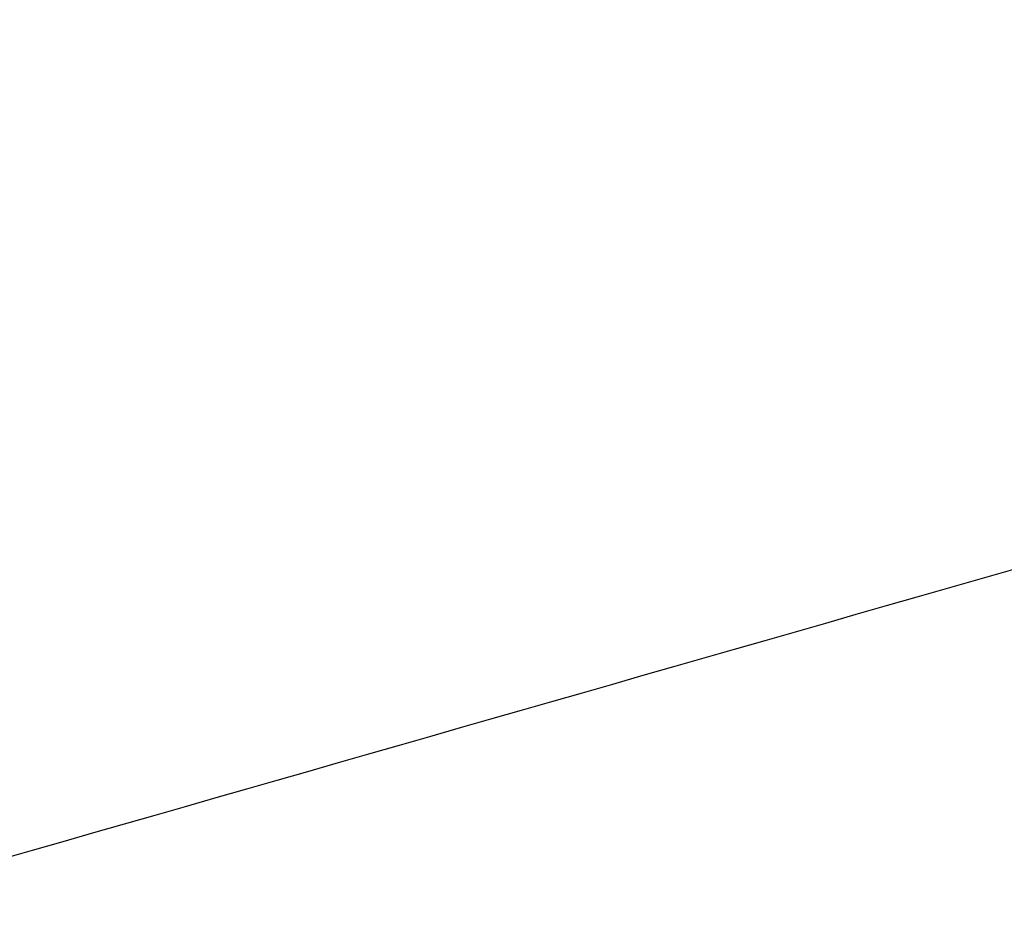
# Model space of a CAD drawing. Header units: millimetres. Extents: x 397 to 647, y -125 to 125.
# Tile 77 of 256: x 469.23 to 471.68, y -15.2 to -12.95. Entities that reach past the tile are written whole.
import ezdxf

# ---------------------------------------------------------------- set-up
doc = ezdxf.new("R2010")
doc.units = ezdxf.units.MM
doc.layers.add('Default', color=7, linetype='Continuous')

msp = doc.modelspace()

# ---------------------------------------------------------------- linework, layer by layer
at = {"layer": 'Default'}
for points in [[(425.6491, -13.1623, 120), (425.6134, -13.1672, 117.8526), (425.2127, -13.222, 114.6912), (424.2329, -13.3562, 110.6341), (422.9974, -13.5254, 106.6141), (421.1194, -13.7827, 101.7525), (418.621, -14.1248, 96.1204), (416.1336, -14.4655, 90.6927), (413.9034, -14.771, 85.5232), (412.4545, -14.9694, 81.5177), (411.6384, -15.0812, 78.5734), (411.3541, -15.1201, 77.2039), (410.9957, -15.1692, 75.0611), (410.7923, -15.1971, 72.1962), (411.2607, -15.1329, 68.0388), (412.481, -14.9658, 63.8607), (414.473, -14.693, 59.5882), (417.2356, -14.3146, 55.2206), (420.7298, -13.836, 50.7886), (424.8875, -13.2666, 46.3261), (431.2019, -12.4017, 40.3681), (440.3087, -11.1545, 32.9499), (452.4141, -9.4965, 24.122), (464.1867, -7.8841, 15.8451), (471.6198, -6.866, 10.4528), (474.8689, -6.421, 8)], [(428.4962, -26.69, 120), (428.4615, -26.6999, 117.8526), (428.0727, -26.8112, 114.6912), (427.1219, -27.0833, 110.6341), (425.923, -27.4264, 106.6141), (424.1007, -27.948, 101.7525), (421.6763, -28.6419, 96.1204), (419.2626, -29.3327, 90.6927), (417.0984, -29.9521, 85.5232), (415.6925, -30.3545, 81.5177), (414.9006, -30.5811, 78.5734), (414.6247, -30.6601, 77.2039), (414.2769, -30.7596, 75.0611), (414.0795, -30.8161, 72.1962), (414.534, -30.686, 68.0388), (415.7182, -30.3471, 63.8607), (417.6512, -29.7939, 59.5882), (420.3319, -29.0266, 55.2206), (423.7227, -28.0562, 50.7886), (427.7571, -26.9015, 46.3261), (433.8844, -25.1478, 40.3681), (442.7214, -22.6186, 32.9499), (454.4682, -19.2566, 24.122), (465.8921, -15.987, 15.8451), (473.105, -13.9227, 10.4528), (476.2578, -13.0203, 8)]]:
    msp.add_open_spline(points, degree=3, knots=[-0.156287, -0.156287, -0.156287, -0.156287, 5.391708, 8.259528, 11.127349, 16.862989, 22.598629, 28.334269, 34.06991, 39.80555, 42.67337, 45.54119, 45.54119, 52.045095, 58.549, 65.052905, 71.55681, 78.060716, 84.564621, 91.068526, 97.572431, 110.580241, 123.588051, 136.595861, 147.239569, 147.239569, 147.239569, 147.239569], dxfattribs=at)

doc.saveas('drawing.dxf')
